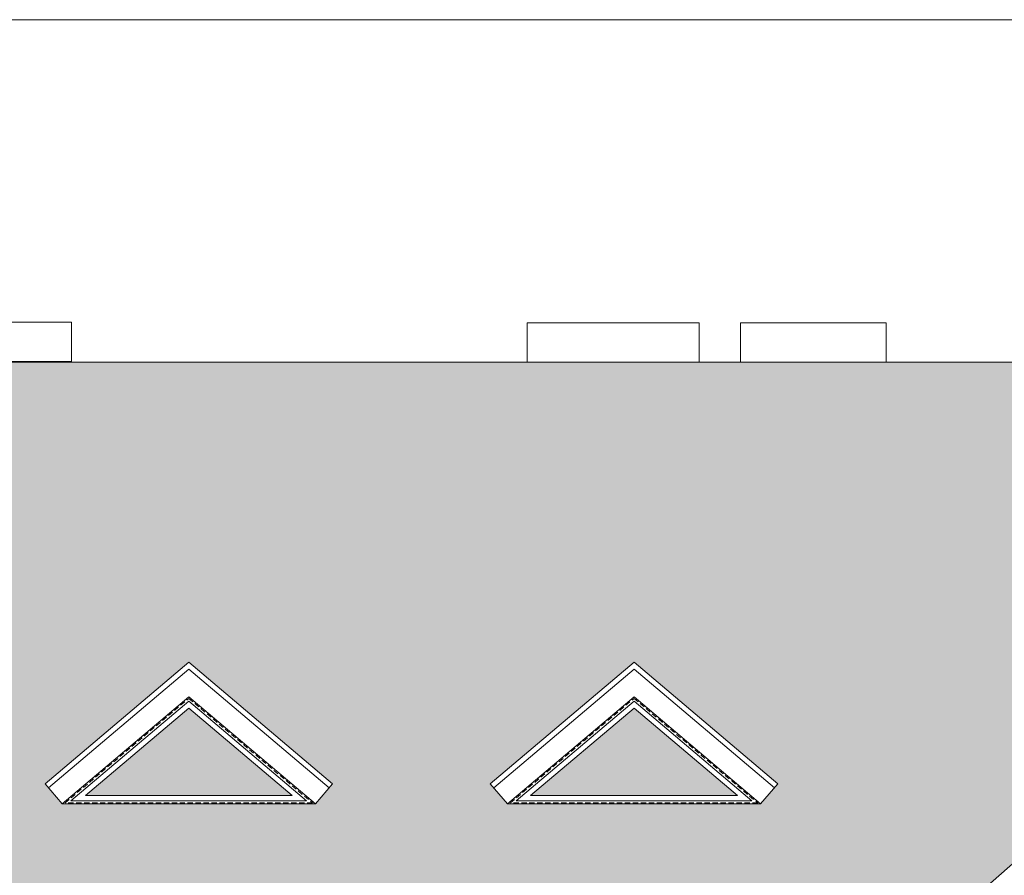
# Model space of a CAD drawing. Header units: millimetres. Extents: x 23192 to 177760, y -399809 to -79279.
# Tile 19 of 256: x 77373 to 78300, y -240559 to -239753. Entities that reach past the tile are written whole.
import ezdxf

# ---------------------------------------------------------------- set-up
doc = ezdxf.new("R2010")
doc.units = ezdxf.units.MM
doc.linetypes.add('CARKOVANA', pattern=[7.5, 5, -2.5])
for name, color, linetype, lineweight in [('! opisy okien elewacja', 7, 'Continuous', 0), ('!! 0_ Istn-okna', 6, 'Continuous', 13), ('!! 0_ WIDOK ELEWACJA', 4, 'Continuous', 0), ('!! 0_Istn-drzwi', 1, 'Continuous', 13), ('!! 1_Hatch dach', 252, 'Continuous', 5)]:
    doc.layers.add(name, color=color, linetype=linetype, lineweight=lineweight)

# ---------------------------------------------------------------- blocks, each defined once
blk = doc.blocks.new('OKNO TRÓJKĄTNE')
at = {"layer": '!! 1_Hatch dach', "true_color": 0x575757}
h = blk.add_hatch(dxfattribs=at)
h.set_pattern_fill('DOTS', color=251, angle=360)
h.set_pattern_definition([(0, (0, -1172.6692), (0.79375, 1.5875), [0, -1.5875])])
h.paths.add_polyline_path([(80252.58, -237418.34), (80349.9, -237336.02), (80447.22, -237418.34)])
at = {"layer": '!! 0_ Istn-okna', "linetype": 'CARKOVANA', "lineweight": 5}
blk.add_lwpolyline([(80233.47, -237425.34), (80349.9, -237326.85), (80466.34, -237425.34)], close=True, dxfattribs=at)
at = {"layer": '!! 0_ Istn-okna'}
for points in [[(80238.93, -237423.34), (80349.9, -237329.47), (80460.88, -237423.34)], [(80252.58, -237418.34), (80349.9, -237336.02), (80447.22, -237418.34)]]:
    blk.add_lwpolyline(points, close=True, dxfattribs=at)

msp = doc.modelspace()

# ---------------------------------------------------------------- hatches: boundary and pattern name
at = {"layer": '!! 1_Hatch dach', "true_color": 0x990000}
h = msp.add_hatch(dxfattribs=at)
h.set_pattern_fill('AR-B88', color=14, scale=0.1, angle=180)
h.paths.add_polyline_path([(79303.25991, -240678.10128), (79303.25991, -240692.3069), (82067.25991, -240692.3069), (82067.25991, -240075.35053), (75781.25991, -240075.35053), (75781.25991, -240692.3069), (77951.25991, -240692.3069), (77951.25991, -240956.71813), (78244.25991, -240956.71813), (78244.25991, -240712.9393), (78174.25991, -240712.9393), (78174.25991, -240700.9507), (78159.25991, -240700.9507), (78159.25991, -240678.10128), (78731.25991, -240174.74128)])
h.paths.add_polyline_path([(79511.5687, -240357.88689), (79646.87991, -240472.3322), (79630.73536, -240491.42025), (79392.40203, -240491.42025), (79376.25749, -240472.3322)], flags=16)
h.paths.add_polyline_path([(79511.5687, -240390.62989), (79630.73536, -240491.42025), (79392.40203, -240491.42025)], flags=0)
h.paths.add_polyline_path([(79511.5687, -240394.55905), (79622.54287, -240488.42025), (79400.59453, -240488.42025)], flags=0)
h.paths.add_polyline_path([(79795.42415, -240472.3322), (79930.73536, -240357.88689), (80066.04658, -240472.3322), (80049.90203, -240491.42025), (79811.5687, -240491.42025)], flags=16)
h.paths.add_polyline_path([(79811.5687, -240491.42025), (79930.73536, -240390.62989), (80049.90203, -240491.42025)], flags=0)
h.paths.add_polyline_path([(79819.7612, -240488.42025), (79930.73536, -240394.55905), (80041.70953, -240488.42025)], flags=0)
h.paths.add_polyline_path([(80214.59082, -240472.3322), (80349.90203, -240357.88689), (80485.21324, -240472.3322), (80469.0687, -240491.42025), (80230.73536, -240491.42025)], flags=16)
h.paths.add_polyline_path([(80230.73536, -240491.42025), (80349.90203, -240390.62989), (80469.0687, -240491.42025)], flags=0)
h.paths.add_polyline_path([(80238.92786, -240488.42025), (80349.90203, -240394.55905), (80460.8762, -240488.42025)], flags=0)
h.paths.add_polyline_path([(78086.26233, -240472.3322), (78070.11779, -240491.42025), (77831.78445, -240491.42025), (77815.63991, -240472.3322), (77950.95112, -240357.88689)], flags=16)
h.paths.add_polyline_path([(78070.11779, -240491.42025), (77831.78445, -240491.42025), (77950.95112, -240390.62989)], flags=0)
h.paths.add_polyline_path([(78061.92529, -240488.42025), (77839.97695, -240488.42025), (77950.95112, -240394.55905)], flags=0)
h.paths.add_polyline_path([(80790.64743, -240472.3322), (80925.95864, -240357.88689), (81061.26985, -240472.3322), (81045.1253, -240491.42025), (81035.1253, -240491.42025), (81035.1253, -240630.79109), (80816.79197, -240630.79109), (80816.79197, -240491.42025), (80806.79197, -240491.42025)], flags=16)
h.paths.add_polyline_path([(80840.95864, -240501.79109), (81010.95864, -240501.79109), (81010.95864, -240620.79109), (80840.95864, -240620.79109)], flags=0)
h.paths.add_polyline_path([(80847.95864, -240508.79109), (80923.45864, -240508.79109), (80923.45864, -240613.79109), (80847.95864, -240613.79109)], flags=0)
h.paths.add_polyline_path([(80849.95864, -240510.25065), (80850.69918, -240510.79109), (80884.98959, -240510.79109), (80885.70864, -240508.79109), (80886.42769, -240510.79109), (80921.26817, -240510.79109), (80921.26817, -240607.69839), (80922.73959, -240611.79109), (80850.80561, -240611.79109), (80847.95864, -240613.79109), (80849.95864, -240608.22818)], flags=0)
h.paths.add_polyline_path([(77667.09567, -240472.3322), (77650.95112, -240491.42025), (77412.61779, -240491.42025), (77396.47324, -240472.3322), (77531.78445, -240357.88689)], flags=16)
h.paths.add_polyline_path([(80928.45864, -240508.79109), (81003.95864, -240508.79109), (81003.95864, -240613.79109), (80928.45864, -240613.79109)], flags=0)
h.paths.add_polyline_path([(80930.64911, -240510.79109), (80965.48959, -240510.79109), (80966.20864, -240508.79109), (80966.92769, -240510.79109), (81001.21809, -240510.79109), (81001.95864, -240510.25065), (81001.95864, -240608.22818), (81003.95864, -240613.79109), (81001.11167, -240611.79109), (80929.17769, -240611.79109), (80930.64911, -240607.69839)], flags=0)
h.paths.add_polyline_path([(77650.95112, -240491.42025), (77412.61779, -240491.42025), (77531.78445, -240390.62989)], flags=0)
h.paths.add_polyline_path([(77642.75862, -240488.42025), (77420.81029, -240488.42025), (77531.78445, -240394.55905)], flags=0)
h.paths.add_polyline_path([(81090.64743, -240472.3322), (81225.95864, -240357.88689), (81361.26985, -240472.3322), (81345.1253, -240491.42025), (81335.1253, -240491.42025), (81335.1253, -240630.79109), (81116.79197, -240630.79109), (81116.79197, -240491.42025), (81106.79197, -240491.42025)], flags=16)
h.paths.add_polyline_path([(81140.95864, -240501.79109), (81310.95864, -240501.79109), (81310.95864, -240620.79109), (81140.95864, -240620.79109)], flags=0)
h.paths.add_polyline_path([(81147.95864, -240508.79109), (81223.45864, -240508.79109), (81223.45864, -240613.79109), (81147.95864, -240613.79109)], flags=0)
h.paths.add_polyline_path([(81149.95864, -240510.25065), (81150.69918, -240510.79109), (81184.98959, -240510.79109), (81185.70864, -240508.79109), (81186.42769, -240510.79109), (81221.26817, -240510.79109), (81221.26817, -240607.69839), (81222.73959, -240611.79109), (81150.80561, -240611.79109), (81147.95864, -240613.79109), (81149.95864, -240608.22818)], flags=0)
h.paths.add_polyline_path([(81228.45864, -240508.79109), (81303.95864, -240508.79109), (81303.95864, -240613.79109), (81228.45864, -240613.79109)], flags=0)
h.paths.add_polyline_path([(81230.64911, -240510.79109), (81265.48959, -240510.79109), (81266.20864, -240508.79109), (81266.92769, -240510.79109), (81301.21809, -240510.79109), (81301.95864, -240510.25065), (81301.95864, -240608.22818), (81303.95864, -240613.79109), (81301.11167, -240611.79109), (81229.17769, -240611.79109), (81230.64911, -240607.69839)], flags=0)
h.paths.add_polyline_path([(77247.929, -240472.3322), (77231.78445, -240491.42025), (76993.45112, -240491.42025), (76977.30658, -240472.3322), (77112.61779, -240357.88689)], flags=16)
h.paths.add_polyline_path([(77231.78445, -240491.42025), (76993.45112, -240491.42025), (77112.61779, -240390.62989)], flags=0)
h.paths.add_polyline_path([(77223.59196, -240488.42025), (77001.64362, -240488.42025), (77112.61779, -240394.55905)], flags=0)
h.paths.add_polyline_path([(81390.64743, -240472.3322), (81525.95864, -240357.88689), (81661.26985, -240472.3322), (81645.1253, -240491.42025), (81635.1253, -240491.42025), (81635.1253, -240630.79109), (81416.79197, -240630.79109), (81416.79197, -240491.42025), (81406.79197, -240491.42025)], flags=16)
h.paths.add_polyline_path([(81440.95864, -240501.79109), (81610.95864, -240501.79109), (81610.95864, -240620.79109), (81440.95864, -240620.79109)], flags=0)
h.paths.add_polyline_path([(81447.95864, -240508.79109), (81523.45864, -240508.79109), (81523.45864, -240613.79109), (81447.95864, -240613.79109)], flags=0)
h.paths.add_polyline_path([(81449.95864, -240510.25065), (81450.69918, -240510.79109), (81484.98959, -240510.79109), (81485.70864, -240508.79109), (81486.42769, -240510.79109), (81521.26817, -240510.79109), (81521.26817, -240607.69839), (81522.73959, -240611.79109), (81450.80561, -240611.79109), (81447.95864, -240613.79109), (81449.95864, -240608.22818)], flags=0)
h.paths.add_polyline_path([(81528.45864, -240508.79109), (81603.95864, -240508.79109), (81603.95864, -240613.79109), (81528.45864, -240613.79109)], flags=0)
h.paths.add_polyline_path([(81530.64911, -240510.79109), (81565.48959, -240510.79109), (81566.20864, -240508.79109), (81566.92769, -240510.79109), (81601.21809, -240510.79109), (81601.95864, -240510.25065), (81601.95864, -240608.22818), (81603.95864, -240613.79109), (81601.11167, -240611.79109), (81529.17769, -240611.79109), (81530.64911, -240607.69839)], flags=0)
h.paths.add_polyline_path([(81699.9487, -240472.3322), (81835.25991, -240357.88689), (81970.57112, -240472.3322), (81954.42658, -240491.42025), (81944.42658, -240491.42025), (81944.42658, -240630.79109), (81726.09324, -240630.79109), (81726.09324, -240491.42025), (81716.09324, -240491.42025)], flags=16)
h.paths.add_polyline_path([(81750.25991, -240501.79109), (81920.25991, -240501.79109), (81920.25991, -240620.79109), (81750.25991, -240620.79109)], flags=0)
h.paths.add_polyline_path([(81757.25991, -240508.79109), (81832.75991, -240508.79109), (81832.75991, -240613.79109), (81757.25991, -240613.79109)], flags=0)
h.paths.add_polyline_path([(81759.25991, -240510.25065), (81760.00045, -240510.79109), (81794.29086, -240510.79109), (81795.00991, -240508.79109), (81795.72896, -240510.79109), (81830.56944, -240510.79109), (81830.56944, -240607.69839), (81832.04086, -240611.79109), (81760.10688, -240611.79109), (81757.25991, -240613.79109), (81759.25991, -240608.22818)], flags=0)
h.paths.add_polyline_path([(81837.75991, -240508.79109), (81913.25991, -240508.79109), (81913.25991, -240613.79109), (81837.75991, -240613.79109)], flags=0)
h.paths.add_polyline_path([(81839.95038, -240510.79109), (81874.79086, -240510.79109), (81875.50991, -240508.79109), (81876.22896, -240510.79109), (81910.51937, -240510.79109), (81911.25991, -240510.25065), (81911.25991, -240608.22818), (81913.25991, -240613.79109), (81910.41294, -240611.79109), (81838.47896, -240611.79109), (81839.95038, -240607.69839)], flags=0)
h.paths.add_polyline_path([(81829.08766, -240610.63146), (81881.11147, -240610.63146), (81881.11147, -240603.13146), (81829.08766, -240603.13146)], flags=8)
h.paths.add_polyline_path([(81519.78639, -240610.63146), (81571.8102, -240610.63146), (81571.8102, -240603.13146), (81519.78639, -240603.13146)], flags=8)
h.paths.add_polyline_path([(81219.78639, -240610.63146), (81271.8102, -240610.63146), (81271.8102, -240603.13146), (81219.78639, -240603.13146)], flags=8)
h.paths.add_polyline_path([(80919.78639, -240610.63146), (80971.8102, -240610.63146), (80971.8102, -240603.13146), (80919.78639, -240603.13146)], flags=8)

# ---------------------------------------------------------------- linework, layer by layer
at = {"layer": '! opisy okien elewacja'}
for points in [[(82687.95751, -241830.32956), (75348.20682, -241830.32956), (75348.20682, -239752.90582), (82687.95751, -239752.90582)], [(82067.25991, -240075.35053), (75781.25991, -240075.35053), (75781.25991, -240692.3069), (77951.25991, -240692.3069), (77951.25991, -240956.71813), (78244.25991, -240956.71813), (78244.25991, -240712.9393), (78174.25991, -240712.9393), (78174.25991, -240700.9507), (78159.25991, -240700.9507), (78159.25991, -240678.10128), (78731.25991, -240174.74128), (79303.25991, -240678.10128), (79303.25991, -240692.3069), (82067.25991, -240692.3069)]]:
    msp.add_lwpolyline(points, close=True, dxfattribs=at)
for points in [[(77412.61779, -240491.42025), (77650.95112, -240491.42025)], [(77831.78445, -240491.42025), (78070.11779, -240491.42025)]]:
    msp.add_lwpolyline(points, dxfattribs=at)
at = {"layer": '!! 0_ WIDOK ELEWACJA'}
for p, q in [((77531.78445, -240357.88689), (77396.47324, -240472.3322)), ((77531.78445, -240364.43549), (77399.70215, -240476.14981)), ((77667.09567, -240472.3322), (77531.78445, -240357.88689)), ((77663.86676, -240476.14981), (77531.78445, -240364.43549)), ((77950.95112, -240357.88689), (77815.63991, -240472.3322)), ((77950.95112, -240364.43549), (77818.86882, -240476.14981)), ((78086.26233, -240472.3322), (77950.95112, -240357.88689)), ((78083.03342, -240476.14981), (77950.95112, -240364.43549)), ((77531.78445, -240390.62989), (77412.61779, -240491.42025)), ((77650.95112, -240491.42025), (77531.78445, -240390.62989)), ((77950.95112, -240390.62989), (77831.78445, -240491.42025)), ((78070.11779, -240491.42025), (77950.95112, -240390.62989))]:
    msp.add_line(p, q, dxfattribs=at)
for points in [[(77334.25991, -240037.85053), (77421.25991, -240037.85053), (77421.25991, -240074.85053), (77334.25991, -240074.85053)], [(77850.25991, -240038.35053), (78012.25991, -240038.35053), (78012.25991, -240075.35053), (77850.25991, -240075.35053)], [(78051.25991, -240038.35053), (78188.25991, -240038.35053), (78188.25991, -240075.35053), (78051.25991, -240075.35053)], [(77531.78445, -240390.62989), (77412.61779, -240491.42025), (77650.95112, -240491.42025)], [(77950.95112, -240390.62989), (77831.78445, -240491.42025), (78070.11779, -240491.42025)], [(77531.78445, -240394.55905), (77420.81029, -240488.42025), (77642.75862, -240488.42025)], [(77950.95112, -240394.55905), (77839.97695, -240488.42025), (78061.92529, -240488.42025)]]:
    msp.add_lwpolyline(points, close=True, dxfattribs=at)
for points in [[(82077.25991, -240075.35053), (75771.25991, -240075.35053)], [(78731.25991, -240174.74128), (78159.25991, -240678.10128)]]:
    msp.add_lwpolyline(points, dxfattribs=at)
at = {"layer": '!! 0_Istn-drzwi'}
for points in [[(77412.61779, -240491.42025), (77396.47324, -240472.3322)], [(77650.95112, -240491.42025), (77667.09567, -240472.3322)], [(77831.78445, -240491.42025), (77815.63991, -240472.3322)], [(78070.11779, -240491.42025), (78086.26233, -240472.3322)]]:
    msp.add_lwpolyline(points, dxfattribs=at)

# ---------------------------------------------------------------- block references
at = {"layer": '!! 0_ Istn-okna'}
for p in [(-2818.11758, -3065.08478), (-2398.95091, -3065.08478)]:
    msp.add_blockref('OKNO TRÓJKĄTNE', p, dxfattribs=at)

doc.saveas('drawing.dxf')
